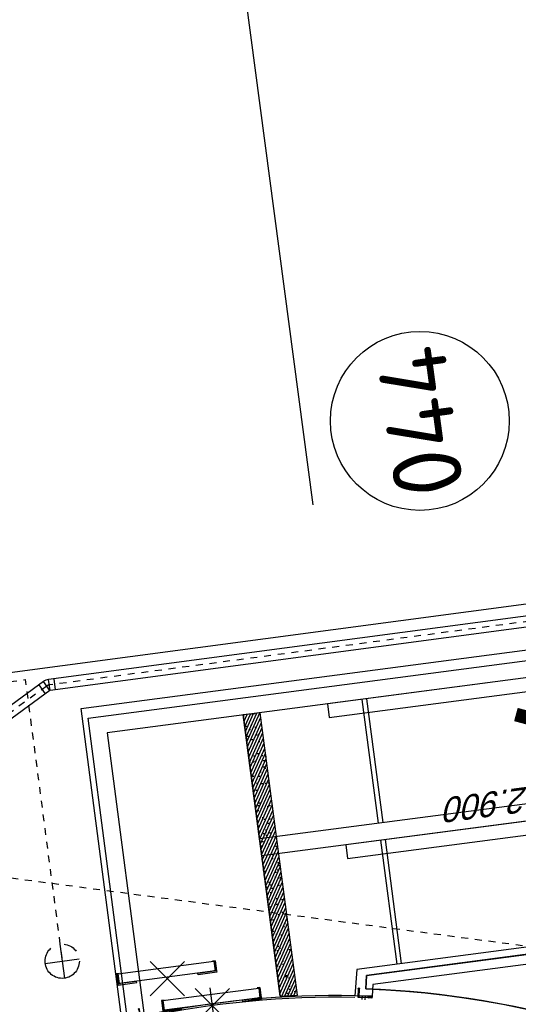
# Model space of a CAD drawing. Header units: metres. Extents: x 118052 to 118564, y 454784 to 455719.
# Tile 42 of 160: x 118227.46 to 118234.71, y 455232.35 to 455246.66. Entities that reach past the tile are written whole.
import ezdxf

# ---------------------------------------------------------------- set-up
doc = ezdxf.new("R2010")
doc.units = ezdxf.units.M
doc.header["$LTSCALE"] = 0.5
doc.header["$PDMODE"] = 3
doc.header["$PDSIZE"] = 0.25
for name, pattern in [('CENTER', [2, 1.25, -0.25, 0.25, -0.25]), ('DASHED', [19.049999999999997, 12.7, -6.35]), ('HIDDEN2', [4.762499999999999, 3.175, -1.5875]), ('Tauw_L_Center2', [6.4990000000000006, 4, -0.833, 0.833, -0.833])]:
    doc.linetypes.add(name, pattern=pattern)
for name, color, linetype in [('_gebouwen', 7, 'Continuous'), ('_verharding', 7, 'Continuous'), ('A06-001-01', 7, 'Continuous'), ('EL_N_A_EB00----REVISIE~-_-----', 1, 'Continuous'), ('KABELLOOP', 6, 'Continuous'), ('Koningsstal VIEUWPORT', 254, 'Continuous'), ('ZU_B_-_EL999---LD_pvc160_vbr11~H_-----', 1, 'Tauw_L_Center2'), ('ZU_N_-_AL999---LS_gvk900_vgr05__18_^200~N_-----', 7, 'Continuous'), ('ZU_N_-_EL999---LB_PE-110_sdr00~H_-----', 2, 'Tauw_L_Center2'), ('ZU_N_-_EL999---LS_pvc160_vbr11~H_-----', 2, 'Tauw_L_Center2'), ('ZU_N_-_EL999---LS_pvc160_vbr11~W_-----', 8, 'Continuous'), ('ZU_N_-_EL999---SYM_HYDRANT~-_002--', 2, 'Tauw_L_Center2'), ('ZU_N_A_EL995---A__---Rioolspindelschuif-900~-_-----', 7, 'Continuous'), ('ZU_N_D_EB00--F-METSELWERK~-_-----', 7, 'Continuous')]:
    doc.layers.add(name, color=color, linetype=linetype)
doc.styles.add('ISOCPEUR', font='isocpeur.ttf', dxfattribs={"height": 2.5})
doc.styles.add('tcb_isocp', font='tcb_isocp.shx')
pattern_1 = [(135, (-9977.63775016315, 13604.63729068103), (-16.83798022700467, -16.83798022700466), []), (224.9999999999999, (-9977.63775016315, 13604.63729068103), (16.83798022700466, -16.83798022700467), [])]

# ---------------------------------------------------------------- blocks, each defined once
blk = doc.blocks.new('_ZUSTRPBA')
at = {"linetype": 'CENTER'}
for p, q in [((-140, 0), (140, 0)), ((0, 140), (0, -140))]:
    blk.add_line(p, q, dxfattribs=at)
at = {"color": 8, "linetype": 'HIDDEN2'}
blk.add_circle((0, 0), 115, dxfattribs=at)
for radius in [95, 83]:
    blk.add_circle((0, 0), radius)
at = {"linetype": 'CENTER'}
blk.add_point((0, 0), dxfattribs=at)
blk = doc.blocks.new('KSB900')
at = {"color": 0}
for p, q in [((-725, 0), (-450, 0)), ((-450, 0), (-450, -20)), ((450, 0), (725, 0)), ((450, 0), (450, -20)), ((725, -20), (725, 0)), ((-725, -20), (-725, -9.094947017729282e-13)), ((-725, -20), (-450, -20)), ((-705, -24), (705, -24)), ((-705, -166), (-705, -24)), ((450, -20), (725, -20)), ((704.9999999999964, -166), (705, -24)), ((-725, -170), (-685, -170)), ((704.9999999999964, -166), (-705, -166)), ((725, -170), (685, -170))]:
    blk.add_line(p, q, dxfattribs=at)
for points in [[(-685, -170), (-725, -170), (-725, -20), (-685, -20)], [(-685, -166), (-721, -166), (-721, -24), (-685, -24)], [(685, -170), (725, -170), (725, -20), (685, -20)], [(685, -166), (721, -166), (721, -24), (685, -24)]]:
    blk.add_lwpolyline(points, dxfattribs=at)
blk.add_point((0, 0), dxfattribs=at)
blk = doc.blocks.new('A$C4EE30D3E')
at = {"layer": 'ZU_N_D_EB00--F-METSELWERK~-_-----'}
h = blk.add_hatch(dxfattribs=at)
h.set_pattern_fill('ANSI37,_O', color=256, scale=7.5, angle=450)
h.set_pattern_definition(pattern_1)
edge = h.paths.add_edge_path()
edge.add_line((-32.89370258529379, 1189.40447123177), (-57.90864080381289, 1186.947152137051))
edge.add_arc((-13369.98408939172, -57.40704608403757), 13370.10733388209, 365.3402394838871, 365.601176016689)
edge.add_line((-63.71371213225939, 1247.55991395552), (-38.71022441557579, 1250.131130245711))
edge.add_arc((-13369.98408939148, -57.40704608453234), 13395.24239965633, 365.34074641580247, 365.6016829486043, ccw=False)
h = blk.add_hatch(color=256, dxfattribs=at)
edge = h.paths.add_edge_path()
edge.add_arc((84.8590095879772, 1065.327986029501), 9.999999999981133, 575.0587217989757, 875.0587217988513)
edge.add_line((75.79160511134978, 1069.544877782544), (-36.44898328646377, 1059.609173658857))
edge.add_line((-36.44898328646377, 1059.609173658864), (-48.03008676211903, 1190.437331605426))
edge.add_line((-48.03008676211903, 1190.437331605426), (-57.99113526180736, 1189.555564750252))
edge.add_line((-57.99113526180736, 1189.555564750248), (-45.52826493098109, 1048.766358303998))
edge.add_line((-45.52826493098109, 1048.766358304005), (76.67337196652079, 1059.583829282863))
h = blk.add_hatch(dxfattribs=at)
h.set_pattern_fill('AR-SAND,_O', color=256, scale=5, angle=2668.310078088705)
h.set_pattern_definition([(185.8100780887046, (-6408.881172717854, -21602.00957249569), (-121.7424062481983, -212.4243824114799), [0, -193.04, 0, -215.9, 0, -206.375]), (155.8100780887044, (-6408.881172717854, -21602.00957249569), (-379.5324667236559, -186.9022697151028), [0, -104.14, 0, -173.99, 0, -66.67500000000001]), (115.8100780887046, (-6275.961533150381, -21684.07012036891), (-336.9065902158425, 207.151389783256), [0, -63.5, 0, -228.6, 0, -298.45]), (105.8100780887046, (-6275.961533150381, -21684.07012036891), (-383.4112760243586, 105.7108236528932), [0, -31.75, 0, -149.86, 0, -171.45])])
h.paths.add_polyline_path([(-13.01209924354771, -1250.000002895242), (2319.999854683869, -1250.000002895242), (4139.999854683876, -1250.000002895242), (4139.999854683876, -1000.000002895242), (6.954918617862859, -1000.000002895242, -0.004675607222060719)])
h = blk.add_hatch(dxfattribs=at)
h.set_pattern_fill('LINE,_O', color=256, scale=12.5, angle=2668.310078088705)
h.set_pattern_definition([(148.3100780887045, (-6408.881172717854, -21602.00957249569), (-20.84871643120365, -33.77023362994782), [])])
h.paths.add_polyline_path([(-13.01209924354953, -1250.000002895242), (2319.999854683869, -1250.000002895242), (4139.999854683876, -1250.000002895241), (4139.999854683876, -1000.000002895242), (6.95491861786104, -1000.000002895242, -0.004675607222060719)])
h = blk.add_hatch(color=256, dxfattribs=at)
edge = h.paths.add_edge_path()
edge.add_arc((-32.43824012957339, -2152.169178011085), 9.999999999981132, -159.22562555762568, 140.7743744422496, ccw=False)
edge.add_line((-41.78808417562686, -2155.716066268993), (-153.0100284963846, -2137.650989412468))
edge.add_line((-153.0100284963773, -2137.650989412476), (-174.0667670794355, -2267.291811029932))
edge.add_line((-174.0667670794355, -2267.291811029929), (-183.9374136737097, -2265.688584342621))
edge.add_line((-183.9374136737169, -2265.688584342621), (-161.2774484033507, -2126.177116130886))
edge.add_line((-161.2774484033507, -2126.177116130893), (-40.18485748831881, -2145.845419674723))
h = blk.add_hatch(dxfattribs=at)
h.set_pattern_fill('ANSI37,_O', color=256, scale=7.5, angle=450)
h.set_pattern_definition(pattern_1)
h.paths.add_polyline_path([(-173.8810488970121, -2266.14839284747), (-174.0667670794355, -2267.291811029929), (-183.515269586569, -2265.75715053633, -0.001095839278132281), (-193.321902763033, -2323.536728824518), (-168.7032765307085, -2327.895209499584), (-159.0652693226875, -2268.556524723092)])
h = blk.add_hatch(dxfattribs=at)
h.set_pattern_fill('10300013,O', color=256, scale=75000, angle=360)
h.set_pattern_definition([(135, (819.9998546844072, -7044.293678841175), (-106.0660171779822, -106.0660171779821), []), (135, (766.9673546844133, -7044.293678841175), (-106.0660171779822, -106.0660171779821), [])])
h.paths.add_polyline_path([(209.999854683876, -5839.293678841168), (139.9998546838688, -5839.293678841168), (139.9998546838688, -5619.293678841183), (-0.0001453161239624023, -5619.293678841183), (-0.0001453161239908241, -8469.293678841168), (1639.999854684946, -8469.293678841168), (1639.999854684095, -8354.29367884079), (1597.999854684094, -8354.29367884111), (1597.999854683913, -8259.293678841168), (209.999854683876, -8259.293678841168)])
h = blk.add_hatch(dxfattribs=at)
h.set_pattern_fill('10300013,O', color=256, scale=75000, angle=360)
h.set_pattern_definition([(135, (3624.999854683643, -7044.293678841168), (-106.0660171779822, -106.0660171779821), []), (135, (3571.967354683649, -7044.293678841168), (-106.0660171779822, -106.0660171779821), [])])
h.paths.add_polyline_path([(4389.999854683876, -5619.293678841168), (4269.999854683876, -5619.293678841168), (4269.999854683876, -5839.293678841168), (4179.999854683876, -5839.293678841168), (4179.999854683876, -8259.293678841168), (2901.999854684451, -8259.293678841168), (2901.999854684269, -8354.29367884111), (2859.999854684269, -8354.29367884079), (2859.999854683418, -8469.293678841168), (4389.999854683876, -8469.293678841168)])
for p, q in [((-38.83307721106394, 1249.999997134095), (-38.83307721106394, 1449.999997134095)), ((-32.86417785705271, 1148.270619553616), (-81.52572037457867, 1143.963027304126)), ((-38.71050183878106, 1250.131101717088), (-63.71371213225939, 1247.55991395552)), ((-32.89370258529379, 1189.40447123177), (-57.90864080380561, 1186.947152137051)), ((-28.98440369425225, 1104.442006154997), (-77.64594621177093, 1100.134413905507)), ((4139.999854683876, 999.9999971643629), (-16.67772613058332, 999.9999971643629)), ((4139.999854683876, -5619.293678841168), (4139.999854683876, 999.9999971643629)), ((262.8052948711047, 0), (-573.2396864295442, 0)), ((6.954918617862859, -1000.000002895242), (2069.999854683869, -1000.000002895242)), ((2069.999854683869, -1000.000002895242), (2319.999854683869, -1000.000002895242)), ((2319.999854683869, -1000.000002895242), (4139.999854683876, -1000.000002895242)), ((2319.999854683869, -1250.000002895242), (4139.999854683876, -1250.000002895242)), ((-168.683258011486, -2327.771960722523), (-128.5749486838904, -2080.83561042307)), ((-155.8770257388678, -2226.338548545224), (-204.0969384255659, -2218.506493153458)), ((-148.8228283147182, -2182.907703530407), (-197.0427410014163, -2175.075648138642)), ((-158.514046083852, -2268.646119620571), (-183.3238062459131, -2264.613582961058)), ((-169.1260816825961, -2327.820356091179), (-193.7432681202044, -2323.462130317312)), ((249.999854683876, -2750.000002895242), (2069.999854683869, -2750.000002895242)), ((249.999854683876, -2816.987301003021), (2069.999854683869, -2816.987301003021)), ((2319.999854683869, -2750.000002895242), (4139.999854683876, -2750.000002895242)), ((2319.999854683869, -2816.987301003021), (4139.999854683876, -2816.987301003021)), ((249.999854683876, -5361.640278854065), (2069.999854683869, -5361.640278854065)), ((2319.999854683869, -5361.640278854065), (4139.999854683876, -5361.640278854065)), ((249.999854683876, -5486.640278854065), (2069.999854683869, -5486.640278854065)), ((2319.999854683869, -5486.640278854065), (4139.999854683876, -5486.640278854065)), ((-0.0001453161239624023, -8469.293678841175), (-0.0001453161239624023, -5619.293678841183)), ((-0.0001453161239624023, -5619.293678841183), (139.9998546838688, -5619.293678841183)), ((139.9998546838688, -5839.293678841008), (139.9998546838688, -5619.293678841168)), ((139.9998546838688, -5619.293678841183), (139.9998546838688, -5839.293678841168)), ((2069.999854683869, -5611.640278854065), (2319.999854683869, -5611.640278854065)), ((4269.999854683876, -5619.293678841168), (4389.999854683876, -5619.293678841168)), ((4269.999854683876, -5839.293678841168), (4269.999854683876, -5619.293678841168)), ((4269.999854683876, -5619.293678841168), (4389.999854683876, -5619.293678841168)), ((4269.999854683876, -5839.293678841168), (4269.999854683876, -5619.293678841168)), ((4389.999854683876, -5619.293678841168), (4389.999854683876, -8469.293678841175)), ((139.9998546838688, -5839.293678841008), (249.999854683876, -5839.293678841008)), ((139.9998546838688, -5839.293678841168), (209.999854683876, -5839.293678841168)), ((209.999854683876, -8259.293678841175), (209.999854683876, -5839.293678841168)), ((249.999854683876, -7111.640278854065), (249.999854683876, -5839.293678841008)), ((249.999854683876, -5839.293678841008), (4139.999854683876, -5839.293678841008)), ((4159.999854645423, -5839.293678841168), (4069.999854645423, -5839.293678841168)), ((4139.999854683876, -7111.640278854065), (4139.999854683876, -5839.293678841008)), ((4139.999854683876, -5839.293678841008), (4269.999854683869, -5839.293678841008)), ((4139.999854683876, -5839.293678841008), (4169.999854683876, -5839.293678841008)), ((4179.999854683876, -5839.293678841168), (4179.999854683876, -8259.293678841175)), ((249.999854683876, -7111.640278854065), (4139.999854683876, -7111.640278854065)), ((-0.0001453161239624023, -7361.640278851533), (-0.0001453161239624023, -9511.295225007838)), ((249.9998547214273, -9261.295225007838), (249.9998546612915, -7361.640278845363)), ((4139.999854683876, -7361.640278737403), (249.9998546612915, -7361.640278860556)), ((4139.999854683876, -7361.640278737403), (4139.999854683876, -9261.295225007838)), ((4389.999854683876, -9511.295225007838), (4389.999854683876, -7361.640278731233)), ((209.999854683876, -8259.293678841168), (1664.999854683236, -8259.293678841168)), ((1597.999854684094, -8354.29367884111), (1597.999854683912, -8259.293678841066)), ((1609.999854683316, -8269.293678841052), (1597.999854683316, -8269.29367884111)), ((1597.999854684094, -8354.29367884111), (1597.999854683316, -8269.29367884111)), ((1664.999854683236, -8259.293678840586), (1609.999854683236, -8259.293678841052)), ((1609.999854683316, -8269.293678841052), (1609.999854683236, -8259.293678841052)), ((1664.999854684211, -8374.293678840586), (1664.999854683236, -8259.293678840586)), ((1664.999854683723, -8316.820662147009), (2834.99985468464, -8316.820662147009)), ((1724.097308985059, -8316.820662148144), (1736.36602673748, -8316.820662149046)), ((2775.902400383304, -8316.820662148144), (2763.633682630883, -8316.820662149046)), ((2834.999854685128, -8259.293678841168), (4179.999854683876, -8259.293678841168)), ((2834.999854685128, -8259.293678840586), (2889.999854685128, -8259.293678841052)), ((2834.999854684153, -8374.293678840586), (2834.999854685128, -8259.293678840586)), ((2889.999854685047, -8269.293678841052), (2889.999854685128, -8259.293678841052)), ((2889.999854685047, -8269.293678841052), (2901.999854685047, -8269.29367884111)), ((2901.999854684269, -8354.29367884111), (2901.999854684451, -8259.293678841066)), ((2901.999854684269, -8354.29367884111), (2901.999854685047, -8269.29367884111)), ((1639.999854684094, -8354.29367884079), (1597.999854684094, -8354.29367884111)), ((1639.999854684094, -8354.29367884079), (1597.999854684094, -8354.29367884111)), ((1639.999854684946, -8469.29367883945), (1639.999854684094, -8354.29367884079)), ((1664.999854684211, -8374.293678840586), (1639.999854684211, -8374.29367884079)), ((1724.097308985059, -8381.815130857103), (1736.36602673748, -8381.815130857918)), ((1914.089940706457, -8733.79666702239), (1734.551874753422, -8381.815130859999)), ((2720.018102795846, -8381.815130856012), (1786.525841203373, -8381.815130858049)), ((2700.018102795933, -8342.120140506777), (1799.981606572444, -8342.120140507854)), ((1799.981606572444, -8342.120140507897), (2713.473868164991, -8342.120140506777)), ((2773.611825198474, -8381.81513085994), (1914.089940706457, -8733.79666702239)), ((2713.473868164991, -8381.81513085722), (2713.473868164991, -8342.120140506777)), ((2775.902400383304, -8381.815130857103), (2763.633682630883, -8381.815130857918)), ((2834.999854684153, -8374.293678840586), (2834.999854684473, -8327.005339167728)), ((2834.999854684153, -8374.293678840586), (2859.999854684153, -8374.29367884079)), ((2859.999854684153, -8374.29367884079), (2859.999854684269, -8354.29367884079)), ((2859.999854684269, -8354.29367884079), (2901.999854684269, -8354.29367884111)), ((2859.999854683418, -8469.29367883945), (2859.999854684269, -8354.29367884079)), ((2859.999854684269, -8354.29367884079), (2901.999854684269, -8354.29367884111)), ((-0.0001453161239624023, -8469.293678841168), (4389.999854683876, -8469.293678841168)), ((4139.999854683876, -9261.295225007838), (249.9998547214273, -9261.295225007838)), ((-0.0001453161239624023, -9511.295225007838), (4389.999854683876, -9511.295225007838)), ((1734.99985464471, -11159.69268491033), (1734.999854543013, -9511.295225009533)), ((2654.999854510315, -9511.295225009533), (2654.999854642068, -11159.69268488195)), ((2654.999854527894, -9710.015632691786), (1734.999854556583, -9710.01563272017)), ((2654.999854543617, -9906.690315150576), (1734.999854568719, -9906.690315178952)), ((2654.999854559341, -10103.36499760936), (1734.999854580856, -10103.36499763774)), ((2654.999854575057, -10300.03968006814), (1734.999854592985, -10300.03968009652)), ((1694.999854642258, -11200.00000292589), (1694.999854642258, -10600.00000292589)), ((1694.999854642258, -10600.00000292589), (1734.999854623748, -10600.00000292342)), ((2654.99985459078, -10496.71436252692), (1734.999854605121, -10496.71436255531)), ((2694.99985459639, -10600.0000028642), (2654.9998546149, -10600.00000286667)), ((2694.999854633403, -11200.0000028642), (2694.99985459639, -10600.0000028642)), ((2654.999854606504, -10693.38904498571), (1734.999854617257, -10693.38904501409)), ((2654.99985462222, -10890.0637274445), (1734.999854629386, -10890.06372747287)), ((2654.999854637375, -11068.39145600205), (1734.999854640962, -11068.39145603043)), ((2694.999854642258, -11200.00000289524), (1694.999854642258, -11200.00000292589))]:
    blk.add_line(p, q, dxfattribs=at)
for points in [[(76.67337196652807, 1059.583829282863, 3.732050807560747), (75.79160511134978, 1069.544877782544), (-36.44898328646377, 1059.609173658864), (-48.03008676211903, 1190.437331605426), (-57.99113526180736, 1189.555564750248), (-45.52826493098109, 1048.766358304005)], [(-40.18485748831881, -2145.845419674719, -3.732050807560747), (-41.78808417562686, -2155.716066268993), (-153.0100284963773, -2137.650989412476), (-174.0667670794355, -2267.291811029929), (-183.9374136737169, -2265.688584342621), (-161.2774484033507, -2126.177116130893)], [(1204.999854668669, -8899.293678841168), (1204.999854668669, -9039.293678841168, 0.414213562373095), (1229.999854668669, -9064.293678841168), (1369.999854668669, -9064.293678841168, 0.414213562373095), (1394.999854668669, -9039.293678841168), (1394.999854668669, -8899.293678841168, 0.414213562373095), (1369.999854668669, -8874.293678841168), (1229.999854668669, -8874.293678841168, 0.414213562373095)], [(3184.999854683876, -8899.293678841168), (3184.999854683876, -9039.293678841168, -0.414213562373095), (3159.999854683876, -9064.293678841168), (3019.999854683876, -9064.293678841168, -0.414213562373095), (2994.999854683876, -9039.293678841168), (2994.999854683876, -8899.293678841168, -0.414213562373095), (3019.999854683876, -8874.293678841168), (3159.999854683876, -8874.293678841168, -0.414213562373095)]]:
    blk.add_lwpolyline(points, format="xyb", close=True, dxfattribs=at)
at = {"layer": 'ZU_N_D_EB00--F-METSELWERK~-_-----', "flags": 128}
for points in [[(-16.70270471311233, 999.9999971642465), (-38.83307721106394, 1249.999997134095)], [(4389.999854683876, -7361.640278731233), (4389.999854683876, -5839.293678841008), (4139.999854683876, -5839.293678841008)]]:
    blk.add_lwpolyline(points, dxfattribs=at)
at = {"layer": 'ZU_N_D_EB00--F-METSELWERK~-_-----'}
for points in [[(-38.83307721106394, 1249.999997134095), (4389.999854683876, 1249.999997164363), (4389.999854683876, -5619.293678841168)], [(2069.999854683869, -5611.640278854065), (2069.999854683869, -1000.000002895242)], [(2319.999854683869, -5611.640278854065), (2319.999854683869, -1000.000002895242)], [(249.999854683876, -5619.293678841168), (249.999854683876, -2156.846134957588), (-128.5851592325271, -2080.833560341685)], [(139.9998546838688, -5619.293678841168), (-0.0001453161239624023, -5619.293678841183), (-0.0001453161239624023, -2361.640278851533), (-168.683258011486, -2327.771960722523)], [(249.999854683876, -5619.293678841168), (4139.999854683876, -5619.293678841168)], [(4389.999854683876, -7361.640278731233), (-0.0001453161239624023, -7361.640278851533)], [(1684.999854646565, -11189.69113788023), (1684.999854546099, -9561.295225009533), (-50.00014524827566, -9561.295225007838), (-50.000145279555, -8547.269211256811)], [(2704.999854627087, -11189.69113783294), (2704.999854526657, -9561.29522494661), (4442.744072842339, -9561.295224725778)]]:
    blk.add_lwpolyline(points, dxfattribs=at)
at = {"layer": 'ZU_N_D_EB00--F-METSELWERK~-_-----', "flags": 128}
blk.add_lwpolyline([(4139.999854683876, -1250.000002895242), (4139.999854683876, -1000.000002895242), (6.954918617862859, -1000.000002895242, -0.004675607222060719), (-13.01209924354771, -1250.000002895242), (2319.999854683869, -1250.000002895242)], format="xyb", dxfattribs=at)
at = {"layer": 'ZU_N_D_EB00--F-METSELWERK~-_-----'}
for points in [[(2069.999854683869, -5486.640278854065), (2069.999854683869, -2236.640278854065), (1869.999854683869, -2236.640278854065), (1869.999854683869, -5486.640278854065)], [(4139.999854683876, -5486.640278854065), (4139.999854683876, -2236.640278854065), (3939.999854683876, -2236.640278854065), (3939.999854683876, -5486.640278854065)], [(1507.618902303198, -7205.35628735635), (1507.618902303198, -6655.35628735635), (812.3808070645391, -6655.35628735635), (812.3808070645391, -7205.35628735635)], [(2882.380807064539, -7205.35628735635), (2882.380807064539, -6655.35628735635), (3577.618902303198, -6655.35628735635), (3577.618902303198, -7205.35628735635)], [(1149.999854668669, -8819.293678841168), (1149.999854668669, -9119.293678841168), (1449.999854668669, -9119.293678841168), (1449.999854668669, -8819.293678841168)], [(3239.999854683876, -8819.293678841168), (3239.999854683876, -9119.293678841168), (2939.999854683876, -9119.293678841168), (2939.999854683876, -8819.293678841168)]]:
    blk.add_lwpolyline(points, close=True, dxfattribs=at)
at = {"layer": 'ZU_N_D_EB00--F-METSELWERK~-_-----', "flags": 128}
for points in [[(279.999854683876, -5959.293678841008), (235.999854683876, -5959.293678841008, -0.414213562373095), (219.999854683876, -5943.293678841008), (219.999854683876, -5855.293678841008, -0.414213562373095), (235.999854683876, -5839.293678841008), (323.999854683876, -5839.293678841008, -0.4142135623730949), (339.999854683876, -5855.293678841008), (339.999854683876, -5943.293678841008, -0.414213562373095), (323.999854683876, -5959.293678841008)], [(279.999854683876, -5949.293678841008), (235.999854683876, -5949.293678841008, -0.4142135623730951), (229.999854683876, -5943.293678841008), (229.999854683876, -5855.293678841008, -0.4142135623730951), (235.999854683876, -5849.293678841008), (323.999854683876, -5849.293678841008, -0.4142135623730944), (329.999854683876, -5855.293678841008), (329.999854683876, -5943.293678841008, -0.4142135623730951), (323.999854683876, -5949.293678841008)], [(4109.999854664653, -5959.293678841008), (4065.999854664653, -5959.293678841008, -0.414213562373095), (4049.999854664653, -5943.293678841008), (4049.999854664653, -5855.293678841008, -0.414213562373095), (4065.999854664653, -5839.293678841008), (4153.999854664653, -5839.293678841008, -0.4142135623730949), (4169.999854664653, -5855.293678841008), (4169.999854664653, -5943.293678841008, -0.414213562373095), (4153.999854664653, -5959.293678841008)], [(4109.999854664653, -5949.293678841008), (4065.999854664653, -5949.293678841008, -0.4142135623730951), (4059.999854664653, -5943.293678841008), (4059.999854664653, -5855.293678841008, -0.4142135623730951), (4065.999854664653, -5849.293678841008), (4153.999854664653, -5849.293678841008, -0.4142135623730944), (4159.999854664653, -5855.293678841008), (4159.999854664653, -5943.293678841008, -0.4142135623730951), (4153.999854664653, -5949.293678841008)], [(2194.999854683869, -7060.640278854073, -1), (2194.999854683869, -6830.640278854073, -1)], [(2194.999854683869, -7040.640278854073, -1), (2194.999854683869, -6850.640278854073, -1)], [(2194.999854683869, -7028.640278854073, -1), (2194.999854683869, -6862.640278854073, -1)], [(279.9998546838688, -8129.293678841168), (235.9998546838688, -8129.293678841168, 0.414213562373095), (219.9998546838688, -8145.293678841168), (219.9998546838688, -8233.293678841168, 0.414213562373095), (235.9998546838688, -8249.293678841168), (323.9998546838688, -8249.293678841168, 0.4142135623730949), (339.9998546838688, -8233.293678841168), (339.9998546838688, -8145.293678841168, 0.414213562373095), (323.9998546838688, -8129.293678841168)], [(279.9998546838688, -8139.293678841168), (235.9998546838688, -8139.293678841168, 0.4142135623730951), (229.9998546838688, -8145.293678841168), (229.9998546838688, -8233.293678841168, 0.4142135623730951), (235.9998546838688, -8239.293678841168), (323.9998546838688, -8239.293678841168, 0.4142135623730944), (329.9998546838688, -8233.293678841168), (329.9998546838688, -8145.293678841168, 0.4142135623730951), (323.9998546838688, -8139.293678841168)], [(4109.999854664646, -8129.293678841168), (4065.999854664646, -8129.293678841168, 0.414213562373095), (4049.999854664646, -8145.293678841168), (4049.999854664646, -8233.293678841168, 0.414213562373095), (4065.999854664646, -8249.293678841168), (4153.999854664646, -8249.293678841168, 0.4142135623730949), (4169.999854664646, -8233.293678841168), (4169.999854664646, -8145.293678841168, 0.414213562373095), (4153.999854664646, -8129.293678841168)], [(4109.999854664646, -8139.293678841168), (4065.999854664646, -8139.293678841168, 0.4142135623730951), (4059.999854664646, -8145.293678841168), (4059.999854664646, -8233.293678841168, 0.4142135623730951), (4065.999854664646, -8239.293678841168), (4153.999854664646, -8239.293678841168, 0.4142135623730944), (4159.999854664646, -8233.293678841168), (4159.999854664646, -8145.293678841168, 0.4142135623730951), (4153.999854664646, -8139.293678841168)]]:
    blk.add_lwpolyline(points, format="xyb", close=True, dxfattribs=at)
for points in [[(209.999854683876, -6469.868626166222), (209.999854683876, -8259.293678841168), (1664.999854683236, -8259.293678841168), (1664.999854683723, -8316.820662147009), (1671.780429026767, -8316.820662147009), (1671.780429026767, -8316.815130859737), (1721.780429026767, -8316.815130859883), (1741.780429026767, -8316.81513085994), (1741.780429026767, -8316.820662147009), (1746.948586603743, -8316.820662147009), (1746.948586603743, -8316.815130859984), (1779.981606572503, -8316.815130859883), (1799.981606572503, -8316.815130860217), (1799.981606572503, -8316.820662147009), (2700.018102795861, -8316.820662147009), (2700.018102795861, -8316.815130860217), (2720.018102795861, -8316.815130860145), (2753.05112276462, -8316.815130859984), (2753.05112276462, -8316.820662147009), (2758.219280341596, -8316.820662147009), (2758.219280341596, -8316.81513085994), (2778.219280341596, -8316.815130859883), (2828.219280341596, -8316.815130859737), (2828.219280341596, -8316.820662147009), (2834.99985468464, -8316.820662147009), (2834.999854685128, -8259.293678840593), (2889.999854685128, -8259.293678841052), (4179.999854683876, -8259.293678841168), (4179.999854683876, -6469.868626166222)], [(1507.618902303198, -7205.35628735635), (812.3808070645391, -7205.35628735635), (812.3808070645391, -6655.35628735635), (1507.618902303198, -6655.35628735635)], [(2882.380807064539, -7205.35628735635), (2882.380807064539, -6655.35628735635), (3577.618902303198, -6655.35628735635), (3577.618902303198, -7205.35628735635)]]:
    blk.add_lwpolyline(points, close=True, dxfattribs=at)
at = {"layer": 'ZU_N_D_EB00--F-METSELWERK~-_-----', "const_width": 2}
for points in [[(1654.780429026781, -8381.815130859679), (1722.769210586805, -8381.81513085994), (1721.780429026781, -8381.815130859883), (1721.780429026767, -8316.815130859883), (1671.780429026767, -8316.815130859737), (1671.780429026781, -8381.815130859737), (1654.780429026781, -8381.815130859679)], [(1721.780429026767, -8316.815130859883), (1741.780429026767, -8316.81513085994)], [(1726.38788416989, -8381.81513085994), (1799.981606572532, -8381.815130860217), (1779.981606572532, -8381.815130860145), (1779.981606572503, -8316.815130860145)], [(1779.981606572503, -8316.815130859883), (1746.948586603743, -8316.815130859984), (1746.948586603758, -8324.219237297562)], [(1779.981606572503, -8316.815130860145), (1799.981606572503, -8316.815130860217), (1799.981606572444, -8342.120140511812), (1779.981606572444, -8342.120140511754)], [(2773.611825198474, -8381.81513085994), (2700.018102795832, -8381.815130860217), (2720.018102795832, -8381.815130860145), (2720.018102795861, -8316.815130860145)], [(2720.018102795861, -8316.815130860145), (2700.018102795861, -8316.815130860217), (2700.018102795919, -8342.120140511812), (2720.018102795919, -8342.120140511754)], [(2720.018102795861, -8316.815130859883), (2753.05112276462, -8316.815130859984), (2753.051122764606, -8324.219237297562)], [(2778.219280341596, -8316.815130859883), (2758.219280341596, -8316.81513085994)], [(2845.219280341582, -8381.815130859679), (2777.230498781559, -8381.81513085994), (2778.219280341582, -8381.815130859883), (2778.219280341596, -8316.815130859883), (2828.219280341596, -8316.815130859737), (2828.219280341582, -8381.815130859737), (2845.219280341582, -8381.815130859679)], [(1721.780429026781, -8373.231417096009), (1730.739068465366, -8373.231417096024), (1729.138503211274, -8373.231417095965)], [(1747.952211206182, -8324.219237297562), (1734.551874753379, -8324.219237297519), (1734.551874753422, -8381.815130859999), (1725.983715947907, -8381.81513085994)], [(2752.047498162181, -8324.219237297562), (2765.447834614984, -8324.219237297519), (2765.447834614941, -8381.815130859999), (2774.015993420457, -8381.81513085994)], [(2778.219280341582, -8373.231417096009), (2769.260640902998, -8373.231417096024), (2770.861206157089, -8373.231417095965)]]:
    blk.add_lwpolyline(points, dxfattribs=at)
at = {"layer": 'ZU_N_D_EB00--F-METSELWERK~-_-----', "const_width": 4, "flags": 128}
for points in [[(1229.999854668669, -8897.293678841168, 1), (1229.999854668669, -8901.293678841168, 1)], [(1257.999854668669, -8897.293678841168, 1), (1257.999854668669, -8901.293678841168, 1)], [(1285.999854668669, -8897.293678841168, 1), (1285.999854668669, -8901.293678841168, 1)], [(1313.999854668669, -8897.293678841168, 1), (1313.999854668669, -8901.293678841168, 1)], [(1341.999854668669, -8897.293678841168, 1), (1341.999854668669, -8901.293678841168, 1)], [(1369.999854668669, -8897.293678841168, 1), (1369.999854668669, -8901.293678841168, 1)], [(3019.999854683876, -8897.293678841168, -1), (3019.999854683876, -8901.293678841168, -1)], [(3047.999854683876, -8897.293678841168, -1), (3047.999854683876, -8901.293678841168, -1)], [(3075.999854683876, -8897.293678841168, -1), (3075.999854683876, -8901.293678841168, -1)], [(3103.999854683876, -8897.293678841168, -1), (3103.999854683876, -8901.293678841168, -1)], [(3131.999854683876, -8897.293678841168, -1), (3131.999854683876, -8901.293678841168, -1)], [(3159.999854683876, -8897.293678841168, -1), (3159.999854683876, -8901.293678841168, -1)], [(1229.999854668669, -8925.293678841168, 1), (1229.999854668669, -8929.293678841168, 1)], [(1229.999854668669, -8953.293678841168, 1), (1229.999854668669, -8957.293678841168, 1)], [(1229.999854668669, -8981.293678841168, 1), (1229.999854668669, -8985.293678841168, 1)], [(1229.999854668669, -9009.293678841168, 1), (1229.999854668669, -9013.293678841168, 1)], [(1229.999854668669, -9037.293678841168, 1), (1229.999854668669, -9041.293678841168, 1)], [(1257.999854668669, -8925.293678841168, 1), (1257.999854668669, -8929.293678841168, 1)], [(1257.999854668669, -8953.293678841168, 1), (1257.999854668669, -8957.293678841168, 1)], [(1257.999854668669, -8981.293678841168, 1), (1257.999854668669, -8985.293678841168, 1)], [(1257.999854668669, -9009.293678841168, 1), (1257.999854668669, -9013.293678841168, 1)], [(1257.999854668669, -9037.293678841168, 1), (1257.999854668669, -9041.293678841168, 1)], [(1285.999854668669, -8925.293678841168, 1), (1285.999854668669, -8929.293678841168, 1)], [(1285.999854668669, -8953.293678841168, 1), (1285.999854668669, -8957.293678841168, 1)], [(1285.999854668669, -8981.293678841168, 1), (1285.999854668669, -8985.293678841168, 1)], [(1285.999854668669, -9009.293678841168, 1), (1285.999854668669, -9013.293678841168, 1)], [(1285.999854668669, -9037.293678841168, 1), (1285.999854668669, -9041.293678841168, 1)], [(1313.999854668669, -8925.293678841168, 1), (1313.999854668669, -8929.293678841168, 1)], [(1313.999854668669, -8953.293678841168, 1), (1313.999854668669, -8957.293678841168, 1)], [(1313.999854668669, -8981.293678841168, 1), (1313.999854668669, -8985.293678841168, 1)], [(1313.999854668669, -9009.293678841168, 1), (1313.999854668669, -9013.293678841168, 1)], [(1313.999854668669, -9037.293678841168, 1), (1313.999854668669, -9041.293678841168, 1)], [(1341.999854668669, -8925.293678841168, 1), (1341.999854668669, -8929.293678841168, 1)], [(1341.999854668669, -8953.293678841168, 1), (1341.999854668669, -8957.293678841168, 1)], [(1341.999854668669, -8981.293678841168, 1), (1341.999854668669, -8985.293678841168, 1)], [(1341.999854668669, -9009.293678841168, 1), (1341.999854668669, -9013.293678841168, 1)], [(1341.999854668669, -9037.293678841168, 1), (1341.999854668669, -9041.293678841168, 1)], [(1369.999854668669, -8925.293678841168, 1), (1369.999854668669, -8929.293678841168, 1)], [(1369.999854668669, -8953.293678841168, 1), (1369.999854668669, -8957.293678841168, 1)], [(1369.999854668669, -8981.293678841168, 1), (1369.999854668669, -8985.293678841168, 1)], [(1369.999854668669, -9009.293678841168, 1), (1369.999854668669, -9013.293678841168, 1)], [(1369.999854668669, -9037.293678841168, 1), (1369.999854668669, -9041.293678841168, 1)], [(3019.999854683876, -8925.293678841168, -1), (3019.999854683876, -8929.293678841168, -1)], [(3019.999854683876, -8953.293678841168, -1), (3019.999854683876, -8957.293678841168, -1)], [(3019.999854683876, -8981.293678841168, -1), (3019.999854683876, -8985.293678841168, -1)], [(3019.999854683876, -9009.293678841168, -1), (3019.999854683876, -9013.293678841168, -1)], [(3019.999854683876, -9037.293678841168, -1), (3019.999854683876, -9041.293678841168, -1)], [(3047.999854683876, -8925.293678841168, -1), (3047.999854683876, -8929.293678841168, -1)], [(3047.999854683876, -8953.293678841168, -1), (3047.999854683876, -8957.293678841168, -1)], [(3047.999854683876, -8981.293678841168, -1), (3047.999854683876, -8985.293678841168, -1)], [(3047.999854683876, -9009.293678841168, -1), (3047.999854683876, -9013.293678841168, -1)], [(3047.999854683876, -9037.293678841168, -1), (3047.999854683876, -9041.293678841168, -1)], [(3075.999854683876, -8925.293678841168, -1), (3075.999854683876, -8929.293678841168, -1)], [(3075.999854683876, -8953.293678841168, -1), (3075.999854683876, -8957.293678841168, -1)], [(3075.999854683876, -8981.293678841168, -1), (3075.999854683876, -8985.293678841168, -1)], [(3075.999854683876, -9009.293678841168, -1), (3075.999854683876, -9013.293678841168, -1)], [(3075.999854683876, -9037.293678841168, -1), (3075.999854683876, -9041.293678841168, -1)], [(3103.999854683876, -8925.293678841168, -1), (3103.999854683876, -8929.293678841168, -1)], [(3103.999854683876, -8953.293678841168, -1), (3103.999854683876, -8957.293678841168, -1)], [(3103.999854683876, -8981.293678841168, -1), (3103.999854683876, -8985.293678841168, -1)], [(3103.999854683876, -9009.293678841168, -1), (3103.999854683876, -9013.293678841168, -1)], [(3103.999854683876, -9037.293678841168, -1), (3103.999854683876, -9041.293678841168, -1)], [(3131.999854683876, -8925.293678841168, -1), (3131.999854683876, -8929.293678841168, -1)], [(3131.999854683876, -8953.293678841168, -1), (3131.999854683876, -8957.293678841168, -1)], [(3131.999854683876, -8981.293678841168, -1), (3131.999854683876, -8985.293678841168, -1)], [(3131.999854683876, -9009.293678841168, -1), (3131.999854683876, -9013.293678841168, -1)], [(3131.999854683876, -9037.293678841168, -1), (3131.999854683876, -9041.293678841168, -1)], [(3159.999854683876, -8925.293678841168, -1), (3159.999854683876, -8929.293678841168, -1)], [(3159.999854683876, -8953.293678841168, -1), (3159.999854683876, -8957.293678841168, -1)], [(3159.999854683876, -8981.293678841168, -1), (3159.999854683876, -8985.293678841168, -1)], [(3159.999854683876, -9009.293678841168, -1), (3159.999854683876, -9013.293678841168, -1)], [(3159.999854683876, -9037.293678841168, -1), (3159.999854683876, -9041.293678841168, -1)]]:
    blk.add_lwpolyline(points, format="xyb", close=True, dxfattribs=at)
at = {"layer": 'ZU_N_D_EB00--F-METSELWERK~-_-----'}
blk.add_lwpolyline([(2194.999854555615, -9518.482209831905, 0, 69.99999999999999, 0), (2194.999854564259, -9658.482209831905, 0, 0, 0), (2194.99985463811, -11068.39145601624, 0, 0, 0)], format="xyseb", dxfattribs=at)
for centre, radius, start, end in [((-13369.98408939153, -57.40704608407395), 13370.10733388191, 5.340239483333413, 5.601176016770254), ((-13369.98408939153, -57.40704608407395), 13395.24239965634, 5.340193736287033, 5.601176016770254), ((-13369.98408939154, -57.40704608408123), 13370.10733388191, 351.3118060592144, 4.527627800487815), ((-13369.98408939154, -57.40704608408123), 13395.24239965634, 351.3123129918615, 4.528134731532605), ((-13369.98408939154, -57.40704608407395), 13395.10733388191, 351.3118060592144, 351.3123102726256), ((-13369.98408939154, -57.40704608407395), 13370.10733388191, 350.2417008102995, 350.497817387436), ((-13369.98408939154, -57.40704608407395), 13395.24239965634, 350.2417008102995, 350.4977904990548), ((1648.016003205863, -8386.074334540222), 7.552685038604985, 56.21020881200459, 179.4276088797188), ((1649.201181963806, -8388.320429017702), 7.552685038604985, 56.21020881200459, 179.4276088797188), ((1650.386360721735, -8390.56652349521), 7.552685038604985, 56.21020881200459, 179.4276088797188), ((2849.613348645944, -8390.566523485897), 7.552685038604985, 0.57239112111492, 123.7897911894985), ((2850.798527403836, -8388.320429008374), 7.552685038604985, 0.57239112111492, 123.7897911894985), ((2851.983706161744, -8386.074334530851), 7.552685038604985, 0.57239112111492, 123.7897911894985)]:
    blk.add_arc(centre, radius, start, end, dxfattribs=at)
for p in [(1299.999854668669, -8969.293678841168), (3089.999854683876, -8969.293678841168)]:
    blk.add_point(p, dxfattribs=at)
at = {"layer": 'ZU_N_D_EB00--F-METSELWERK~-_-----', "rotation": 90}
for name, p in [('KSB900', (0, 0)), ('_ZUSTRPBA', (2194.999854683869, -6945.640278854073))]:
    blk.add_blockref(name, p, dxfattribs=at)
blk = doc.blocks.new('zuhydrt1')
for p, q in [((0, -0.5), (0, 0.5035136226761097)), ((-0.5, 0), (0.5, 0))]:
    blk.add_line(p, q)
at = {"color": 15}
blk.add_line((0, -0.5), (0, -0.5), dxfattribs=at)
blk.add_line((0, -0.5), (0, -0.5), dxfattribs=at)
blk.add_circle((0, 0), 0.5)
blk = doc.blocks.new('A$C6DFC50BF')
at = {"layer": 'KABELLOOP', "linetype": 'DASHED', "const_width": 200}
blk.add_lwpolyline([(41897.83829933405, -43249.90334999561), (39767.83829933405, -48359.41402244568)], dxfattribs=at)
blk = doc.blocks.new('Leidingen')
at = {"layer": 'ZU_B_-_EL999---LD_pvc160_vbr11~H_-----'}
blk.add_lwpolyline([(-223841.1941884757, 7375.503761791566), (-223842.0472780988, 16360.03972124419), (-221247.6269789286, 26046.2321074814), (-227048.5729626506, 36091.56326435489)], dxfattribs=at)
at = {"layer": 'ZU_N_-_EL999---LB_PE-110_sdr00~H_-----', "flags": 128}
blk.add_lwpolyline([(-187114.9857488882, 29756.10453470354), (-218898.9588392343, 29756.10453469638), (-218898.9588391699, 23624.35979831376), (-223036.6502300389, 23624.35979831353)], dxfattribs=at)
at = {"layer": 'ZU_N_-_EL999---LS_pvc160_vbr11~H_-----'}
blk.add_lwpolyline([(-207400.5396748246, 423.700595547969), (-207400.5396746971, 1809.027189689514, 0.4139953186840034), (-207482.4785693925, 1891.027166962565), (-218903.6576117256, 1903.668194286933, -0.4134970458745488), (-218985.5963875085, 1985.52862634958), (-219021.4141560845, 23287.2168978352, 0.1255619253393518), (-219031.5048029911, 23326.48626042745), (-220398.1384373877, 25820.17572806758)], format="xyb", dxfattribs=at)
at = {"layer": 'ZU_N_-_EL999---LS_pvc160_vbr11~W_-----', "linetype": 'Continuous'}
for p, q in [((-219140.1078685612, 23358.19389591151), (-218999.7971674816, 23435.08932590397)), ((-219101.6601536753, 23288.03854539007), (-218961.349452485, 23364.93397536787)), ((-219101.4140403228, 23287.08075613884), (-218941.4142718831, 23287.35303953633)), ((-219101.2778985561, 23207.08087192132), (-218941.2781302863, 23207.35315534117))]:
    blk.add_line(p, q, dxfattribs=at)
at = {"layer": 'ZU_N_-_EL999---LS_pvc160_vbr11~W_-----'}
for points in [[(-207320.5396748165, 423.7005955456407), (-207320.5396746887, 1809.027189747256, 0.4139953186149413), (-207482.4189542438, 1971.027144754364), (-218903.5979965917, 1983.66817208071, -0.4134970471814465), (-218905.5965033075, 1985.664767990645), (-218941.4142718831, 23287.35303953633, 0.1255619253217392), (-218961.349452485, 23364.93397536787), (-220327.9830868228, 25858.6234429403)], [(-207480.5396748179, 423.7005955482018), (-207480.5396746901, 1809.027189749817, 0.4139953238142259), (-207482.5381843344, 1811.027189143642), (-218903.7172268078, 1823.668216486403, -0.4134970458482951), (-219065.5962716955, 1985.392484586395), (-219101.4140403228, 23287.08075613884, 0.125561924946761), (-219101.6601536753, 23288.03854539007), (-220468.2937879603, 25781.72801313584)]]:
    blk.add_lwpolyline(points, format="xyb", dxfattribs=at)
at = {"layer": 'EL_N_A_EB00----REVISIE~-_-----'}
blk.add_blockref('A$C6DFC50BF', (-262229.9305388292, 59850.06411849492), dxfattribs=at)
at = {"layer": 'ZU_N_-_EL999---SYM_HYDRANT~-_002--', "xscale": 499.9999999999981, "yscale": 499.9999999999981, "zscale": 499.9999999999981, "rotation": 180.0000000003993}
blk.add_blockref('zuhydrt1', (-223036.6502300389, 23624.35979831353), dxfattribs=at)
at = {"layer": 'ZU_N_A_EL995---A__---Rioolspindelschuif-900~-_-----', "rotation": 90.09750329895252}
blk.add_blockref('KSB900', (-223490.2624054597, 22136.91000050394), dxfattribs=at)
at = {"layer": 'ZU_N_-_AL999---LS_gvk900_vgr05__18_^200~N_-----', "style": 'tcb_isocp', "oblique": 20.00023775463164}
blk.add_text('bob. -2.900', height=359.9999999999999, rotation=90.09750441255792, dxfattribs=at).set_placement((-221395.0803071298, 15331.42027939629))

msp = doc.modelspace()

# ---------------------------------------------------------------- linework, layer by layer
at = {"layer": '_gebouwen'}
msp.add_line((118231.7287894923, 455239.6134054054), (118229.2856820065, 455258.0035034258), dxfattribs=at)
for points in [[(118218.6932574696, 455217.4740757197, -0.1903928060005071), (118221.0786189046, 455227.0106661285), (118218.4359035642, 455230.565550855), (118219.3351852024, 455232.7361689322), (118222.2237425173, 455235.0048644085), (118224.5279616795, 455235.2549480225), (118227.2322488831, 455231.741028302), (118228.933647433, 455232.2347928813), (118228.3543336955, 455236.6530668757), (118238.0096949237, 455237.919055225), (118237.9210275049, 455238.5790571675), (118222.1739647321, 455236.4870744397), (118219.4096640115, 455257.5879031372)], [(118242.4109828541, 455249.738843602), (118243.7727842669, 455239.3527412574), (118240.4007517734, 455238.8968988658), (118240.0469321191, 455238.8505838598), (118240.1173450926, 455238.3126697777), (118240.1173450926, 455238.3126697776), (118240.1173450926, 455238.3126697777), (118239.0563311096, 455238.1737830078), (118239.641, 455233.7146666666), (118232.5060447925, 455232.7698542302), (118232.4935957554, 455232.5771677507, -0.3475237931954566), (118245.0966921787, 455221.8203411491)]]:
    msp.add_lwpolyline(points, format="xyb", dxfattribs=at)
msp.add_circle((118233.2799782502, 455240.8312822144), 1.3, dxfattribs=at)
at = {"layer": '_verharding'}
msp.add_lwpolyline([(118238.5943694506, 455233.5681410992), (118238.5943694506, 455233.5681410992), (118238.9924027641, 455230.6061910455, 0.1286004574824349), (118232.4935957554, 455232.5771677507), (118232.5060447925, 455232.7698542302), (118238.5943694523, 455233.5681410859)], format="xyb", dxfattribs=at)

# ---------------------------------------------------------------- block references
at = {"layer": '_gebouwen', "xscale": 0.0009975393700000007, "yscale": 0.0009975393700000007, "zscale": 0.0009975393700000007, "rotation": 97.46987594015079}
msp.add_blockref('A$C4EE30D3E', (118230.2600890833, 455232.3324238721), dxfattribs=at)
at = {"layer": 'Koningsstal VIEUWPORT', "color": 6, "xscale": 0.0009975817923, "yscale": 0.0009975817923, "zscale": 0.0009975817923, "rotation": 97.46987594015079}
msp.add_blockref('Leidingen', (118222.5204054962, 455456.6506997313), dxfattribs=at)

# ---------------------------------------------------------------- texts
at = {"layer": 'A06-001-01', "style": 'ISOCPEUR'}
msp.add_text('044', height=1, rotation=97.75057734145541, dxfattribs=at).set_placement((118233.9264558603, 455239.8080772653))

doc.saveas('drawing.dxf')
